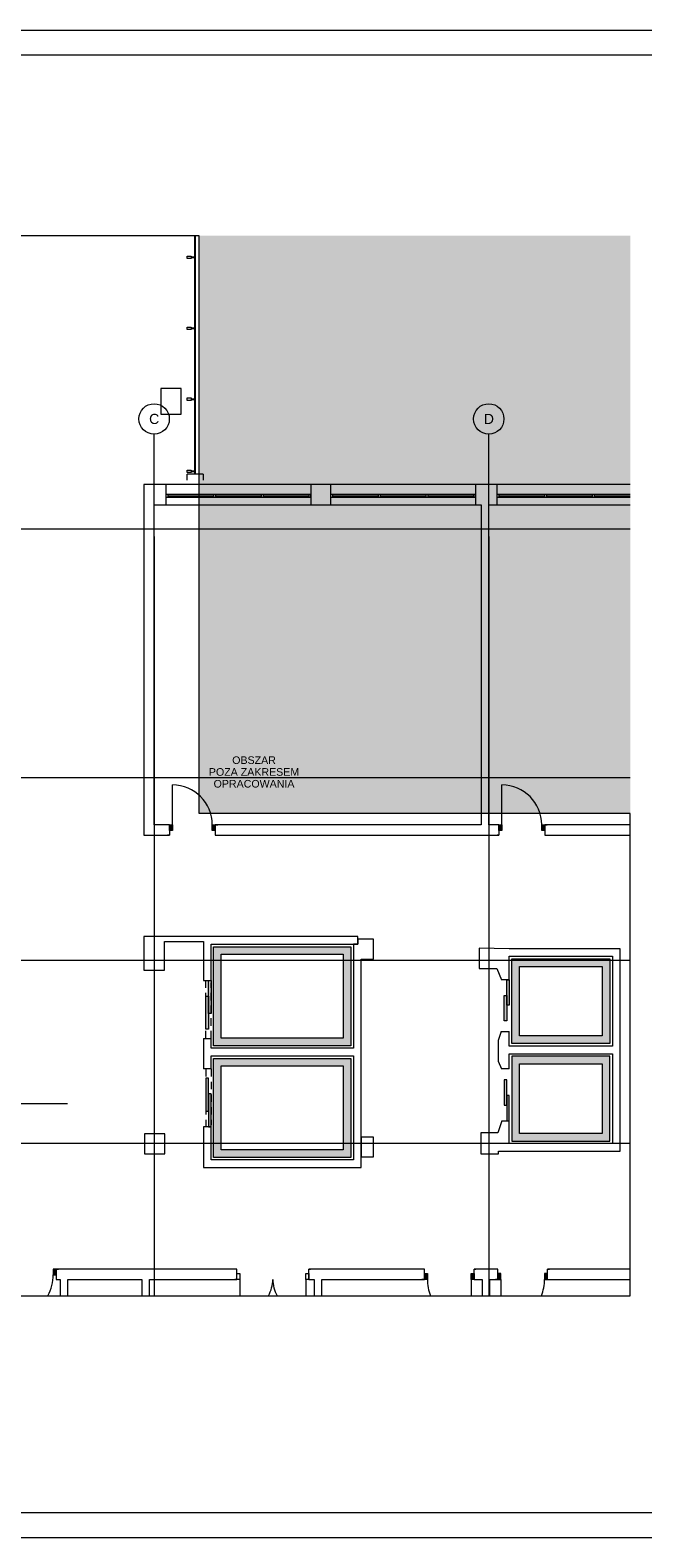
# Paper-space layout 'A-22 ROZBIÓRKI - PIĘTRO 4' of a CAD drawing. Header units: millimetres. Extents: x 0 to 540, y 0 to 297.
# Tile 3 of 6: x 186 to 307, y 0 to 297. Entities that reach past the tile are written whole.
import ezdxf
from ezdxf.xclip import XClip

# ---------------------------------------------------------------- set-up
doc = ezdxf.new("R2010")
doc.units = ezdxf.units.MM
doc.header["$MEASUREMENT"] = 0
doc.header["$XCLIPFRAME"] = 0
for name, pattern in [('ACAD_ISO03W100', [300, 120, -180]), ('DASHDOTX2', [1000, 500, -250, 0, -250]), ('Przer. długie kreski', [2.5, 1.5, -1]), ('PRZERYWANA_DU_A', [550, 350.0000000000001, -199.9999999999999])]:
    doc.linetypes.add(name, pattern=pattern)
for name, color, linetype, lineweight in [('0_Nr_pióra__2', 8, 'Continuous', 13), ('A_linie przekroju_Nr_pióra__1', 7, 'Continuous', 20), ('A_podkład_Nr_pióra__2', 8, 'Continuous', 13), ('A_winda_Nr_pióra__1', 7, 'Continuous', 20), ('A_ściany_Nr_pióra__1', 7, 'Continuous', 20), ('Drzwi Archicad_Nr_pióra__1', 7, 'Continuous', 20)]:
    doc.layers.add(name, color=color, linetype=linetype, lineweight=lineweight)
for name, color, linetype, lineweight, true_color in [('A_Arkusz_Nr_pióra__255', 7, 'Continuous', 15, 0x242424), ('A_opis_Nr_pióra__7', 7, 'Continuous', 18, 0x171717), ('A_osie_Nr_pióra__16', 7, 'Continuous', 5, 0x0f0f0f), ('A_osie_Nr_pióra__76', 7, 'Continuous', 5, 0x2d2d2d), ('A_ściany_Nr_pióra__19', 7, 'Continuous', 5, 0x191919), ('Okna Archicada_Nr_pióra__19', 7, 'Continuous', 5, 0x191919)]:
    doc.layers.add(name, color=color, linetype=linetype, lineweight=lineweight, true_color=true_color)
for name, color, linetype in [('A_podrys', 7, 'Continuous'), ('A_winda', 7, 'Continuous'), ('Drzwi Archicad', 7, 'Continuous')]:
    doc.layers.add(name, color=color, linetype=linetype)
doc.styles.add('STYL_AUTOMATYCZNY_1', font='arial.ttf')

# ---------------------------------------------------------------- blocks, each defined once
blk = doc.blocks.new('Rysunek_1_1', base_point=(-1564.839765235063, -331.3726056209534))
at = {"linetype": 'Continuous', "lineweight": 0, "true_color": 0x484848}
blk.add_hatch(color=251, dxfattribs=at).paths.add_polyline_path([(304.3515695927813, 256.5122280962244), (219.3515726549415, 256.5122280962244), (219.3515726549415, 142.702232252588), (304.3515695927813, 142.702232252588)])
at = {"layer": 'A_winda', "linetype": 'Continuous', "lineweight": 0, "true_color": 0xfdfdfd}
h = blk.add_hatch(color=7, dxfattribs=at)
h.paths.add_polyline_path([(222.1823437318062, 116.4522284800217), (222.1823437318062, 96.95222848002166), (249.2715687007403, 96.95222848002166), (249.2715687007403, 116.4522284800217)])
h.paths.add_polyline_path([(247.7715687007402, 114.9522284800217), (247.7715687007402, 98.4522284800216), (223.6823437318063, 98.4522284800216), (223.6823437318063, 114.9522284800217)], flags=0)
h = blk.add_hatch(color=7, dxfattribs=at)
h.paths.add_polyline_path([(280.9915687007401, 114.0522284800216), (280.9915687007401, 97.37772848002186), (300.3515687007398, 97.37772848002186), (300.3515687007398, 114.0522284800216)])
h.paths.add_polyline_path([(298.8515687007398, 112.5522284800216), (298.8515687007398, 98.87772848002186), (282.4915687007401, 98.87772848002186), (282.4915687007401, 112.5522284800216)], flags=0)
for points in [[(279.9915687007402, 104.9008502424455), (280.4915687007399, 104.9008502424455), (280.4915687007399, 109.9008502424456), (279.9915687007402, 109.9008502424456)], [(221.1823437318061, 103.2622284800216), (221.6823437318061, 103.2622284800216), (221.6823437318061, 109.7622284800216), (221.1823437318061, 109.7622284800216)], [(220.6823437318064, 100.2027911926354), (221.1823437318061, 100.2027911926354), (221.1823437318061, 106.7027911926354), (220.6823437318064, 106.7027911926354)], [(279.4915687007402, 101.8414129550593), (279.9915687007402, 101.8414129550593), (279.9915687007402, 106.8414129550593), (279.4915687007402, 106.8414129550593)], [(220.6823437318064, 90.52166576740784), (220.6823437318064, 84.02166576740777), (221.1823437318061, 84.02166576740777), (221.1823437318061, 90.52166576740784)], [(279.4915687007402, 90.22930436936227), (279.4915687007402, 85.22930436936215), (279.9915687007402, 85.22930436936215), (279.9915687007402, 90.22930436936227)], [(221.1823437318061, 87.46222848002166), (221.1823437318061, 80.96222848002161), (221.6823437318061, 80.96222848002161), (221.6823437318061, 87.46222848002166)], [(279.9915687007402, 87.16986708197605), (279.9915687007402, 82.169867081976), (280.4915687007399, 82.169867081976), (280.4915687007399, 87.16986708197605)]]:
    blk.add_hatch(color=7, dxfattribs=at).paths.add_polyline_path(points)
h = blk.add_hatch(color=7, dxfattribs=at)
h.paths.add_polyline_path([(222.1823437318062, 94.45222848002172), (222.1823437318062, 74.95222848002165), (249.2715687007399, 74.95222848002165), (249.2715687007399, 94.45222848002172)])
h.paths.add_polyline_path([(247.7715687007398, 92.95222848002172), (247.7715687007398, 76.45222848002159), (223.6823437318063, 76.45222848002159), (223.6823437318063, 92.95222848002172)], flags=0)
h = blk.add_hatch(color=7, dxfattribs=at)
h.paths.add_polyline_path([(300.3515687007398, 94.8777284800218), (280.9915687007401, 94.8777284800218), (280.9915687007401, 78.17022848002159), (300.3515687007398, 78.17022848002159)])
h.paths.add_polyline_path([(298.8515687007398, 93.37772848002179), (298.8515687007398, 79.67022848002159), (282.4915687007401, 79.67022848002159), (282.4915687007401, 93.37772848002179)], flags=0)
at = {"layer": 'Drzwi Archicad', "linetype": 'Continuous', "lineweight": 0, "true_color": 0xfdfdfd}
for points in [[(213.500438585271, 140.4822284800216), (213.500438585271, 139.3322284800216), (214.100438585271, 139.3322284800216), (214.100438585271, 140.4822284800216)], [(222.5269785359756, 139.3322284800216), (222.5269785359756, 140.4822284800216), (221.9269785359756, 140.4822284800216), (221.9269785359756, 139.3322284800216)], [(278.4648330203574, 140.4822284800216), (278.4648330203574, 139.3322284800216), (279.0648330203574, 139.3322284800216), (279.0648330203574, 140.4822284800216)], [(287.491372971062, 139.3322284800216), (287.491372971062, 140.4822284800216), (286.891372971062, 140.4822284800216), (286.891372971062, 139.3322284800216)], [(191.1573437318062, 52.95222848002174), (190.5573437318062, 52.95222848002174), (190.5573437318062, 51.8022284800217), (191.1573437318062, 51.8022284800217)], [(263.7573437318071, 52.07222848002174), (263.7573437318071, 50.9222284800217), (264.357343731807, 50.9222284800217), (264.357343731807, 52.07222848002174)], [(273.5573437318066, 50.9222284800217), (273.5573437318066, 52.07222848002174), (272.9573437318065, 52.07222848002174), (272.9573437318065, 50.9222284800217)], [(278.2573437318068, 50.9222284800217), (278.8573437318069, 50.9222284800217), (278.8573437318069, 52.07222848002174), (278.2573437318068, 52.07222848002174)], [(288.0573437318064, 52.07222848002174), (287.4573437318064, 52.07222848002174), (287.4573437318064, 50.9222284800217), (288.0573437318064, 50.9222284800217)]]:
    blk.add_hatch(color=7, dxfattribs=at).paths.add_polyline_path(points)
at = {"layer": '0_Nr_pióra__2', "color": 8, "linetype": 'PRZERYWANA_DU_A', "lineweight": 13, "flags": 128}
for points in [[(219.3515687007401, 256.5122284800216), (62.28635849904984, 256.5122284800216)], [(304.3515687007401, 142.7022284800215), (219.3515687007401, 142.7022284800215), (219.3515687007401, 256.5122284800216)], [(304.3515687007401, 47.70222848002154), (304.3515687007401, 142.7022284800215)], [(177.2863584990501, 47.70222848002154), (212.28635849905, 47.70222848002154)], [(212.28635849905, 47.70222848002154), (304.3515687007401, 47.70222848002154)]]:
    blk.add_lwpolyline(points, dxfattribs=at)
at = {"layer": 'A_linie przekroju_Nr_pióra__1', "color": 7, "linetype": 'ACAD_ISO03W100', "lineweight": 20}
blk.add_line((73.38534179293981, 85.53493014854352), (304.3515701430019, 85.53493014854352), dxfattribs=at)
at = {"layer": 'A_osie_Nr_pióra__16', "color": 250, "linetype": 'DASHDOTX2', "lineweight": 5, "true_color": 0x0f0f0f}
for p, q in [((210.4573437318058, 197.1602048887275), (210.457344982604, 217.4112868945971)), ((276.4573437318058, 197.1602048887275), (276.4573433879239, 217.4112868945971)), ((304.3515677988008, 198.7022298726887), (80.15267626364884, 198.7022298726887)), ((210.4573453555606, 197.1602030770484), (210.4573453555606, 47.70222912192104)), ((276.457345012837, 197.1602030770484), (276.457345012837, 47.70222912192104)), ((304.351565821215, 149.702231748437), (80.15267491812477, 149.702231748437)), ((304.3515677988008, 113.7022259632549), (80.15267626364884, 113.7022259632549)), ((304.3515677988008, 77.70223202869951), (80.15267626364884, 77.70223202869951))]:
    blk.add_line(p, q, dxfattribs=at)
for p in [(210.4573437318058, 197.1602048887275), (210.4573437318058, 197.1602048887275), (276.4573437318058, 197.1602048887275), (276.4573437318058, 197.1602048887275)]:
    blk.add_point(p, dxfattribs=at)
at = {"layer": 'A_osie_Nr_pióra__76', "color": 250, "linetype": 'Continuous', "lineweight": 5, "true_color": 0x2d2d2d}
for centre in [(210.4573437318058, 220.4112853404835), (276.4573437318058, 220.4112853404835)]:
    blk.add_circle(centre, 3, dxfattribs=at)
at = {"layer": 'A_podkład_Nr_pióra__2', "color": 8, "linetype": 'Continuous', "lineweight": 13}
for p, q in [((218.3923062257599, 256.5122273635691), (218.3923062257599, 209.5306710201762)), ((218.6468472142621, 209.5306710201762), (218.6468472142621, 256.5122273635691)), ((216.9529264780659, 251.9924444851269), (216.9529264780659, 252.5065086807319)), ((216.9529264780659, 252.5065086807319), (217.7754291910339, 252.5065086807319)), ((217.7754291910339, 252.5065086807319), (217.7754291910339, 251.9924444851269)), ((218.5979319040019, 252.5065086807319), (218.3923062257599, 252.5065086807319)), ((218.5979319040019, 251.9924444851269), (218.5979319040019, 252.5065086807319)), ((217.7754291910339, 251.9924444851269), (216.9529264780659, 251.9924444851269)), ((217.7754291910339, 252.3522875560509), (218.3923062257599, 252.3522875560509)), ((218.3923062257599, 252.1466618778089), (217.7754291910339, 252.1466618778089)), ((218.3923062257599, 251.9924444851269), (218.5979319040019, 251.9924444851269)), ((216.9529264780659, 238.009872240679), (216.9529264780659, 238.523940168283)), ((216.9529264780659, 238.523940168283), (217.7754291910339, 238.523940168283)), ((217.7754291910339, 238.009872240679), (216.9529264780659, 238.009872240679)), ((217.7754291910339, 238.523940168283), (217.7754291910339, 238.009872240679)), ((217.7754291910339, 238.369719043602), (218.3923062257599, 238.369719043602)), ((218.3923062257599, 238.16409336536), (217.7754291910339, 238.16409336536)), ((218.5979319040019, 238.523940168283), (218.3923062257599, 238.523940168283)), ((218.3923062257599, 238.009872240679), (218.5979319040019, 238.009872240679)), ((218.5979319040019, 238.009872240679), (218.5979319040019, 238.523940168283)), ((215.7968465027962, 226.3806686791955), (211.796845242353, 226.3806686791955)), ((211.796845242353, 226.3806686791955), (211.796845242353, 221.3806708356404)), ((215.7968465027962, 221.3806708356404), (215.7968465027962, 226.3806686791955)), ((216.9529264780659, 224.0273037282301), (216.9529264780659, 224.5413679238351)), ((216.9529264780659, 224.5413679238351), (217.7754291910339, 224.5413679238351)), ((217.7754291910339, 224.0273037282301), (216.9529264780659, 224.0273037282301)), ((217.7754291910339, 224.5413679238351), (217.7754291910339, 224.0273037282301)), ((217.7754291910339, 224.3871505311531), (218.3923062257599, 224.3871505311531)), ((218.3923062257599, 224.1815248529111), (217.7754291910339, 224.1815248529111)), ((218.5979319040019, 224.5413679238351), (218.3923062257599, 224.5413679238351)), ((218.3923062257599, 224.0273037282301), (218.5979319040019, 224.0273037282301)), ((218.5979319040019, 224.0273037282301), (218.5979319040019, 224.5413679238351)), ((211.796845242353, 221.3806708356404), (215.7968465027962, 221.3806708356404)), ((216.9529264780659, 209.8391095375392), (216.9529264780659, 210.3531737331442)), ((216.9529264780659, 210.3531737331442), (217.7754291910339, 210.3531737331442)), ((217.7754291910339, 209.8391095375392), (216.9529264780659, 209.8391095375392)), ((216.9968446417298, 208.3306691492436), (216.9968446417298, 209.5306710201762)), ((220.1468458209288, 209.5306710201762), (216.9968446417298, 209.5306710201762)), ((217.7754291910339, 210.3531737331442), (217.7754291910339, 209.8391095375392)), ((217.7754291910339, 210.1989526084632), (218.3923062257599, 210.1989526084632)), ((218.3923062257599, 209.9933269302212), (217.7754291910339, 209.9933269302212)), ((218.5979319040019, 210.3531737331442), (218.3923062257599, 210.3531737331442)), ((218.3923062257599, 209.8391095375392), (218.5979319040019, 209.8391095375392)), ((218.5979319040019, 209.8391095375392), (218.5979319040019, 210.3531737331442)), ((220.1468458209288, 209.5306710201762), (220.1468458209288, 208.3306691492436))]:
    blk.add_line(p, q, dxfattribs=at)
at = {"layer": 'A_winda_Nr_pióra__1', "color": 7, "linetype": 'Przer. długie kreski', "lineweight": 20}
for p, q in [((220.6823428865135, 98.36222959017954), (220.6823428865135, 109.7622287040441)), ((221.6823432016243, 98.36222959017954), (221.6823432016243, 109.3622293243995)), ((220.6823428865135, 92.36222769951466), (220.6823428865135, 80.96222858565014)), ((221.6823432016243, 92.36222769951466), (221.6823432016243, 81.36222796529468))]:
    blk.add_line(p, q, dxfattribs=at)
at = {"layer": 'A_winda_Nr_pióra__1', "color": 7, "linetype": 'PRZERYWANA_DU_A', "lineweight": 20, "flags": 128}
for points in [[(222.1823437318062, 116.4522284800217), (249.2715687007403, 116.4522284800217), (249.2715687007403, 96.95222848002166), (222.1823437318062, 96.95222848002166)], [(247.7715687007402, 114.9522284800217), (247.7715687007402, 98.4522284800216), (223.6823437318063, 98.4522284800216), (223.6823437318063, 114.9522284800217)], [(280.9915687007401, 114.0522284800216), (300.3515687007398, 114.0522284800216), (300.3515687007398, 97.37772848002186), (280.9915687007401, 97.37772848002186)], [(298.8515687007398, 112.5522284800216), (298.8515687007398, 98.87772848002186), (282.4915687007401, 98.87772848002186), (282.4915687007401, 112.5522284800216)], [(222.1823437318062, 94.45222848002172), (249.2715687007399, 94.45222848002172), (249.2715687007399, 74.95222848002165), (222.1823437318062, 74.95222848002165)], [(247.7715687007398, 92.95222848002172), (247.7715687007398, 76.45222848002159), (223.6823437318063, 76.45222848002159), (223.6823437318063, 92.95222848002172)], [(300.3515687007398, 94.8777284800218), (280.9915687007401, 94.8777284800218), (280.9915687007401, 78.17022848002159), (300.3515687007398, 78.17022848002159)], [(298.8515687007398, 93.37772848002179), (298.8515687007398, 79.67022848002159), (282.4915687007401, 79.67022848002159), (282.4915687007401, 93.37772848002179)]]:
    blk.add_lwpolyline(points, close=True, dxfattribs=at)
at = {"layer": 'A_winda_Nr_pióra__1', "color": 7, "linetype": 'Continuous', "lineweight": 20, "flags": 128}
for points in [[(279.9915687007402, 104.9008502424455), (279.9915687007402, 109.9008502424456), (280.4915687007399, 109.9008502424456), (280.4915687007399, 104.9008502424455)], [(221.1823437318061, 103.2622284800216), (221.1823437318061, 109.7622284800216), (221.6823437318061, 109.7622284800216), (221.6823437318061, 103.2622284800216)], [(220.6823437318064, 100.2027911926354), (220.6823437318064, 106.7027911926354), (221.1823437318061, 106.7027911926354), (221.1823437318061, 100.2027911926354)], [(279.4915687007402, 101.8414129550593), (279.4915687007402, 106.8414129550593), (279.9915687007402, 106.8414129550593), (279.9915687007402, 101.8414129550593)], [(220.6823437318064, 90.52166576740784), (220.6823437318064, 84.02166576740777), (221.1823437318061, 84.02166576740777), (221.1823437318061, 90.52166576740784)], [(279.4915687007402, 90.22930436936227), (279.4915687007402, 85.22930436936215), (279.9915687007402, 85.22930436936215), (279.9915687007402, 90.22930436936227)], [(221.1823437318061, 87.46222848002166), (221.1823437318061, 80.96222848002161), (221.6823437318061, 80.96222848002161), (221.6823437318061, 87.46222848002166)], [(279.9915687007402, 87.16986708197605), (279.9915687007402, 82.169867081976), (280.4915687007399, 82.169867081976), (280.4915687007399, 87.16986708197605)]]:
    blk.add_lwpolyline(points, close=True, dxfattribs=at)
at = {"layer": 'A_ściany_Nr_pióra__1', "color": 7, "linetype": 'Continuous', "lineweight": 20}
for p, q in [((212.7573423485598, 207.5122268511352), (212.7573423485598, 203.4622280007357)), ((241.3573446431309, 207.5122268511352), (241.3573446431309, 203.4622280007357)), ((245.2573432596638, 207.5122268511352), (245.2573432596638, 203.4622280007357)), ((273.8573455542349, 207.5122268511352), (273.8573455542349, 203.4622280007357)), ((278.057344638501, 207.5122268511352), (278.057344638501, 203.4622280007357)), ((213.5004393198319, 140.4822303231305), (213.03043883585, 140.4822303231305)), ((213.5004393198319, 140.4822303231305), (213.5004393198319, 139.3322297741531)), ((222.526980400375, 140.4822303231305), (222.996977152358, 140.4822303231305)), ((222.526980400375, 140.4822303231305), (222.526980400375, 139.3322297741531)), ((278.4648341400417, 140.4822303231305), (277.9948336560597, 140.4822303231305)), ((278.4648341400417, 140.4822303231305), (278.4648341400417, 139.3322297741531)), ((287.4913714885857, 140.4822303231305), (287.9613719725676, 140.4822303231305)), ((287.4913714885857, 140.4822303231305), (287.4913714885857, 139.3322297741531)), ((213.5004393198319, 138.452228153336), (213.1304377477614, 138.452228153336)), ((213.5004393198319, 139.3322297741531), (213.5004393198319, 138.452228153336)), ((222.526980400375, 139.3322297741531), (222.526980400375, 138.452228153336)), ((222.526980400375, 138.452228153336), (222.8969782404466, 138.452228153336)), ((278.4648341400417, 138.452228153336), (278.0948325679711, 138.452228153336)), ((278.4648341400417, 139.3322297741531), (278.4648341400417, 138.452228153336)), ((287.4913714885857, 139.3322297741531), (287.4913714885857, 138.452228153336)), ((287.4913714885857, 138.452228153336), (287.8613730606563, 138.452228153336)), ((280.4915670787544, 109.9008500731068), (278.9515689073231, 109.9008500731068)), ((220.1823445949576, 109.7622287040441), (221.6823432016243, 109.7622287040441)), ((220.1823445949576, 98.36222959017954), (221.6823432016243, 98.36222959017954)), ((278.9215673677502, 99.75085042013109), (280.4915670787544, 99.75085042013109)), ((221.6823432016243, 92.36222769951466), (220.1823445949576, 92.36222769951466)), ((280.4915708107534, 92.36986710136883), (278.9425449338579, 92.36986710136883)), ((221.6823432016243, 80.96222858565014), (220.1823445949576, 80.96222858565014)), ((279.0625436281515, 82.16986612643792), (280.4915708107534, 82.16986612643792)), ((191.1573422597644, 52.95222920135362), (191.6273427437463, 52.95222920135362)), ((191.1573422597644, 52.95222920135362), (191.1573422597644, 51.80222865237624)), ((191.1573422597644, 51.80222865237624), (191.1573422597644, 50.9222270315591)), ((191.1573422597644, 50.9222270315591), (191.5273438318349, 50.9222270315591)), ((226.7573430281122, 52.95222920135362), (226.3873451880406, 52.95222920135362)), ((226.7573430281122, 50.9222270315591), (226.3873451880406, 50.9222270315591)), ((226.7573430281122, 52.07222758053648), (226.7573430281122, 52.95222920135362)), ((226.7573430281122, 50.9222270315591), (226.7573430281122, 52.07222758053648)), ((240.9573452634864, 52.95222920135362), (241.3273431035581, 52.95222920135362)), ((240.9573452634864, 52.07222758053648), (240.9573452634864, 52.95222920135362)), ((240.9573452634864, 50.9222270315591), (240.9573452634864, 52.07222758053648)), ((240.9573452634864, 50.9222270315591), (241.3273431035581, 50.9222270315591)), ((263.7573434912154, 50.9222270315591), (263.2873430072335, 50.9222270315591)), ((263.7573434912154, 52.95222920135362), (263.3873419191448, 52.95222920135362)), ((263.7573434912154, 52.07222758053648), (263.7573434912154, 52.95222920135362)), ((263.7573434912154, 50.9222270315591), (263.7573434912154, 52.07222758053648)), ((273.5573450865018, 52.95222920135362), (273.9273429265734, 52.95222920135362)), ((273.5573450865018, 52.07222758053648), (273.5573450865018, 52.95222920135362)), ((273.5573450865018, 50.9222270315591), (273.5573450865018, 52.07222758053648)), ((273.5573450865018, 50.9222270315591), (274.0273455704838, 50.9222270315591)), ((278.2573424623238, 50.9222270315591), (277.7873419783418, 50.9222270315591)), ((278.2573424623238, 52.95222920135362), (277.8873446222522, 52.95222920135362)), ((278.2573424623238, 52.07222758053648), (278.2573424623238, 52.95222920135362)), ((278.2573424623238, 50.9222270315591), (278.2573424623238, 52.07222758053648)), ((288.0573440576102, 52.95222920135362), (288.4273418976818, 52.95222920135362)), ((288.0573440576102, 52.07222758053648), (288.0573440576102, 52.95222920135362)), ((288.0573440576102, 50.9222270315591), (288.0573440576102, 52.07222758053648)), ((288.0573440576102, 50.9222270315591), (288.5273445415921, 50.9222270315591))]:
    blk.add_line(p, q, dxfattribs=at)
at = {"layer": 'A_ściany_Nr_pióra__1', "color": 7, "linetype": 'Continuous', "lineweight": 20, "flags": 128}
for points in [[(208.4573437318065, 207.5122284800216), (208.4573437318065, 138.4522284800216)], [(212.7573437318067, 207.5122284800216), (208.4573437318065, 207.5122284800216)], [(245.2573437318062, 207.5122284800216), (241.3573437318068, 207.5122284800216)], [(278.057343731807, 207.5122284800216), (273.8573437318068, 207.5122284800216)], [(210.4523437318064, 140.4822284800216), (210.4523437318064, 203.4622284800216)], [(210.4523437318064, 203.4622284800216), (212.7573437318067, 203.4622284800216)], [(241.3573437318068, 203.4622284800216), (245.2573437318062, 203.4622284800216)], [(273.8573437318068, 203.4622284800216), (274.9573437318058, 203.4622284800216)], [(274.9573437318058, 203.4622284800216), (274.9573437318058, 140.4822284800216)], [(276.4573437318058, 203.4622284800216), (278.057343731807, 203.4622284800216)], [(276.4573437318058, 140.4822284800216), (276.4573437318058, 203.4622284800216)], [(213.5004387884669, 140.4822284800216), (210.4523437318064, 140.4822284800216)], [(274.9573437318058, 140.4822284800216), (222.5269784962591, 140.4822284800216)], [(278.4648322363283, 140.4822284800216), (276.4573437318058, 140.4822284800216)], [(304.3515687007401, 140.4822284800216), (287.4913736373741, 140.4822284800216)], [(208.4573437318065, 138.4522284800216), (213.5004377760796, 138.4522284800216)], [(222.5269785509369, 138.4522284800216), (278.4648327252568, 138.4522284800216)], [(287.4913735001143, 138.4522284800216), (304.3515687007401, 138.4522284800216)], [(212.5073437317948, 118.4522284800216), (208.4573437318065, 118.4522284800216)], [(208.4573437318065, 118.4522284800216), (208.4573437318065, 111.8022284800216)], [(220.182343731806, 118.4522284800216), (212.5073437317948, 118.4522284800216)], [(212.5073437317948, 117.4522284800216), (220.182343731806, 117.4522284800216)], [(212.5073437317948, 111.8022284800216), (212.5073437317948, 117.4522284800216)], [(250.6415687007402, 118.4522284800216), (220.182343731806, 118.4522284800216)], [(220.182343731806, 117.4522284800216), (220.182343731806, 109.7622287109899)], [(221.6823437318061, 109.7622284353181), (221.6823437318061, 116.9522284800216)], [(221.6823437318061, 116.9522284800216), (250.6415687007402, 116.9522284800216)], [(250.6376527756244, 116.9522284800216), (249.7615687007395, 116.9522284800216)], [(249.7615687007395, 116.9522284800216), (249.7615687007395, 114.0122284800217)], [(253.7215687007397, 117.9122284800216), (250.6376527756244, 117.9122284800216)], [(250.6376527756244, 117.9122284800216), (250.6376527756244, 116.9522284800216)], [(250.6415687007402, 116.9522284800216), (250.6415687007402, 118.4522284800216)], [(253.7215687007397, 114.0122284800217), (253.7215687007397, 117.9122284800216)], [(280.4915687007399, 116.0522284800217), (274.5715687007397, 116.1922284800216)], [(274.5715687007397, 116.1922284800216), (274.5715687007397, 112.1522284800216)], [(302.3515687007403, 116.0522284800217), (280.4915687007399, 116.0522284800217)], [(302.3515687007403, 114.5522284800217), (302.3515687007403, 116.0522284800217)], [(249.7615687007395, 114.0122284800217), (249.7615687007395, 96.45222848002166)], [(251.2615687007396, 72.95222848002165), (251.2615687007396, 114.0122284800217)], [(251.2615687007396, 114.0122284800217), (253.7215687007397, 114.0122284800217)], [(280.4915687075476, 114.5522284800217), (300.85156870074, 114.5522284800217)], [(280.4915687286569, 109.9008503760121), (280.4915687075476, 114.5522284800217)], [(300.85156870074, 114.5522284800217), (300.85156870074, 96.87772848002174)], [(302.3515687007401, 76.17022848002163), (302.3515687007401, 114.5522284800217)], [(208.4573437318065, 111.8022284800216), (212.5073437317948, 111.8022284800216)], [(274.5715687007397, 112.1522284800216), (278.07156870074, 112.1522284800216)], [(278.07156870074, 112.1522284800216), (278.9515687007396, 109.9008502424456)], [(220.182343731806, 98.36222868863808), (220.182343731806, 92.36222874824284)], [(221.6823437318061, 96.45222848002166), (221.6823437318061, 98.36222824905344)], [(278.9215687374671, 99.75085019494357), (278.2989990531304, 97.95574382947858)], [(280.4915687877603, 96.87772848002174), (280.4915687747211, 99.75085022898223)], [(249.7615687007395, 96.45222848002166), (221.6823437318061, 96.45222848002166)], [(278.2989990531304, 97.95574382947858), (278.2989990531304, 93.90574382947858)], [(300.85156870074, 96.87772848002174), (280.4915687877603, 96.87772848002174)], [(280.4915687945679, 95.37772848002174), (300.85156870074, 95.37772848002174)], [(280.4915688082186, 92.36986686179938), (280.4915687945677, 95.37772848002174)], [(300.85156870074, 95.37772848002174), (300.85156870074, 77.67022848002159)], [(221.6823437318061, 92.36222858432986), (221.6823437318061, 94.95222848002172)], [(221.6823437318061, 94.95222848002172), (249.7615687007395, 94.95222848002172)], [(249.7615687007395, 94.95222848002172), (249.7615687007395, 74.45222848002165)], [(278.2989990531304, 93.90574382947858), (278.9425446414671, 92.36986708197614)], [(220.182343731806, 80.9622287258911), (220.182343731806, 72.95222848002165)], [(221.6823437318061, 74.45222848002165), (221.6823437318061, 80.96222839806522)], [(279.062544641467, 82.16986708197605), (278.2715687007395, 79.79829438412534)], [(280.4915688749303, 77.67022848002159), (280.4915688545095, 82.16986683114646)], [(212.5673437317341, 79.57222848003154), (208.5873437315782, 79.57222848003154)], [(208.5873437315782, 79.57222848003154), (208.5873437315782, 75.62222848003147)], [(212.5673437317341, 75.62222848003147), (212.5673437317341, 79.57222848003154)], [(253.7115687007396, 78.90222848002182), (251.2615687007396, 78.90222848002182)], [(251.2615687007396, 78.90222848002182), (251.2615687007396, 75.05222848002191)], [(253.7115687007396, 75.05222848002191), (253.7115687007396, 78.90222848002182)], [(278.2715687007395, 79.79829438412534), (274.8815687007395, 79.79829438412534)], [(274.8815687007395, 79.79829438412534), (274.8815687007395, 75.6482943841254)], [(300.85156870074, 77.67022848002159), (280.4915688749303, 77.67022848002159)], [(208.5873437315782, 75.62222848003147), (212.5673437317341, 75.62222848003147)], [(249.7615687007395, 74.45222848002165), (221.6823437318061, 74.45222848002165)], [(251.2615687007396, 75.05222848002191), (253.7115687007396, 75.05222848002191)], [(274.8815687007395, 75.6482943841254), (278.380483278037, 75.6482943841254)], [(278.380483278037, 75.6482943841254), (278.380483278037, 76.1702284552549)], [(278.380483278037, 76.1702284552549), (280.491568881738, 76.1702284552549)], [(280.491568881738, 76.17022848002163), (302.3515687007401, 76.17022848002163)], [(220.182343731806, 72.95222848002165), (251.2615687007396, 72.95222848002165)], [(226.7573437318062, 52.95222848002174), (191.1573437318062, 52.95222848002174)], [(191.1573437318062, 50.9222284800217), (191.9573437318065, 50.9222284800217)], [(191.9573437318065, 50.9222284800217), (191.9573437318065, 47.70222848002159)], [(193.4573437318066, 50.9222284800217), (208.0573437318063, 50.9222284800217)], [(193.4573437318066, 47.70222848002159), (193.4573437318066, 50.9222284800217)], [(208.0573437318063, 50.9222284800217), (208.0573437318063, 47.70222848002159)], [(209.5573437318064, 50.9222284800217), (226.7573437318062, 50.9222284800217)], [(209.5573437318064, 47.70222848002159), (209.5573437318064, 50.9222284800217)], [(263.7573437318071, 52.95222848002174), (240.9573437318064, 52.95222848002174)], [(240.9573437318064, 50.9222284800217), (242.0573437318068, 50.9222284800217)], [(242.0573437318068, 50.9222284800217), (242.0573437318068, 47.70222848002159)], [(243.5573437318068, 50.9222284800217), (263.7573437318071, 50.9222284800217)], [(243.5573437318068, 47.70222848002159), (243.5573437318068, 50.9222284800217)], [(278.2573437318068, 52.95222848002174), (273.5573437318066, 52.95222848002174)], [(273.5573437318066, 50.9222284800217), (275.1590428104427, 50.9222284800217)], [(275.1590428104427, 50.9222284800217), (275.1590428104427, 47.70222848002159)], [(276.6590428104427, 50.9222284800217), (278.2573437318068, 50.9222284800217)], [(276.6590428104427, 47.70222848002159), (276.6590428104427, 50.9222284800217)], [(304.3515687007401, 52.95222848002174), (288.0573437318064, 52.95222848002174)], [(288.0573437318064, 50.9222284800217), (304.3515687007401, 50.9222284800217)]]:
    blk.add_lwpolyline(points, dxfattribs=at)
at = {"layer": 'A_ściany_Nr_pióra__19', "color": 250, "linetype": 'Continuous', "lineweight": 5, "true_color": 0x191919}
for p, q in [((241.3573446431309, 207.5122268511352), (212.7573423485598, 207.5122268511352)), ((273.8573455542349, 207.5122268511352), (245.2573432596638, 207.5122268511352)), ((304.3515682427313, 207.5122285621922), (278.0573445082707, 207.5122285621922)), ((212.7573423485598, 203.4622280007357), (241.3573446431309, 203.4622280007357)), ((245.2573432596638, 203.4622280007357), (273.8573455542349, 203.4622280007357)), ((278.0573445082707, 203.4622302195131), (304.3515682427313, 203.4622302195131))]:
    blk.add_line(p, q, dxfattribs=at)
at = {"layer": 'Drzwi Archicad_Nr_pióra__1', "color": 7, "linetype": 'Continuous', "lineweight": 20}
for p, q in [((214.1004402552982, 140.4822303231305), (214.1004402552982, 148.3087695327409)), ((279.064831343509, 140.4822303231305), (279.064831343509, 148.3087695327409)), ((213.5004393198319, 140.4822303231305), (213.03043883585, 140.4822303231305)), ((213.5004393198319, 140.4822303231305), (213.03043883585, 140.4822303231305)), ((213.5004393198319, 140.4822303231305), (214.1004402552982, 140.4822303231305)), ((213.5004393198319, 139.3322297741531), (213.5004393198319, 140.4822303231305)), ((213.5004393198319, 140.4822303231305), (213.5004393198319, 139.3322297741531)), ((213.5004393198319, 140.4822303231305), (213.5004393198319, 139.3322297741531)), ((214.1004402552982, 140.4822303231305), (214.1004402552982, 139.3322297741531)), ((221.9269794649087, 139.3322297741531), (221.9269794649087, 140.4822303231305)), ((221.9269794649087, 140.4822303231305), (222.526980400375, 140.4822303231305)), ((222.526980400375, 140.4822303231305), (222.526980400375, 139.3322297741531)), ((222.526980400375, 140.4822303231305), (222.526980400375, 139.3322297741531)), ((222.526980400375, 140.4822303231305), (222.526980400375, 139.3322297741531)), ((222.526980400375, 140.4822303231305), (222.996977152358, 140.4822303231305)), ((222.526980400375, 140.4822303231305), (222.996977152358, 140.4822303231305)), ((278.4648341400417, 140.4822303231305), (277.9948336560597, 140.4822303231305)), ((278.4648341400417, 140.4822303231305), (277.9948336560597, 140.4822303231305)), ((278.4648341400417, 140.4822303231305), (279.064831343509, 140.4822303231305)), ((278.4648341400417, 139.3322297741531), (278.4648341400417, 140.4822303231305)), ((278.4648341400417, 140.4822303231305), (278.4648341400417, 139.3322297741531)), ((278.4648341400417, 140.4822303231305), (278.4648341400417, 139.3322297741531)), ((279.064831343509, 140.4822303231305), (279.064831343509, 139.3322297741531)), ((286.8913742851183, 139.3322297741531), (286.8913742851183, 140.4822303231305)), ((286.8913742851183, 140.4822303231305), (287.4913714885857, 140.4822303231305)), ((287.4913714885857, 140.4822303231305), (287.4913714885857, 139.3322297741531)), ((287.4913714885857, 140.4822303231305), (287.4913714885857, 139.3322297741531)), ((287.4913714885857, 140.4822303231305), (287.4913714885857, 139.3322297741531)), ((287.4913714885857, 140.4822303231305), (287.9613719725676, 140.4822303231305)), ((287.4913714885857, 140.4822303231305), (287.9613719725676, 140.4822303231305)), ((213.5004393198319, 138.452228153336), (213.1304377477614, 138.452228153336)), ((213.5004393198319, 138.452228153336), (213.1304377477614, 138.452228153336)), ((214.1004402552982, 139.3322297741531), (213.5004393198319, 139.3322297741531)), ((213.5004393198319, 139.3322297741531), (213.5004393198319, 138.452228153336)), ((213.5004393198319, 139.3322297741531), (213.5004393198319, 138.452228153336)), ((222.526980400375, 139.3322297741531), (221.9269794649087, 139.3322297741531)), ((222.526980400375, 139.3322297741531), (222.526980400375, 138.452228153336)), ((222.526980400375, 139.3322297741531), (222.526980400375, 138.452228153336)), ((222.526980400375, 138.452228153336), (222.8969782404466, 138.452228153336)), ((222.526980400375, 138.452228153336), (222.8969782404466, 138.452228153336)), ((278.4648341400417, 138.452228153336), (278.0948325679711, 138.452228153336)), ((278.4648341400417, 138.452228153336), (278.0948325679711, 138.452228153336)), ((279.064831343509, 139.3322297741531), (278.4648341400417, 139.3322297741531)), ((278.4648341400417, 139.3322297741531), (278.4648341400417, 138.452228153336)), ((278.4648341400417, 139.3322297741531), (278.4648341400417, 138.452228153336)), ((287.4913714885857, 139.3322297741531), (286.8913742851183, 139.3322297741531)), ((287.4913714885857, 139.3322297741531), (287.4913714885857, 138.452228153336)), ((287.4913714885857, 139.3322297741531), (287.4913714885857, 138.452228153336)), ((287.4913714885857, 138.452228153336), (287.8613730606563, 138.452228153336)), ((287.4913714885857, 138.452228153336), (287.8613730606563, 138.452228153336)), ((280.4915670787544, 109.9008500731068), (278.9515689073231, 109.9008500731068)), ((220.1823445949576, 109.7622287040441), (221.6823432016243, 109.7622287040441)), ((220.1823445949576, 98.36222959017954), (221.6823432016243, 98.36222959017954)), ((278.9215673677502, 99.75085042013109), (280.4915670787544, 99.75085042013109)), ((221.6823432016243, 92.36222769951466), (220.1823445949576, 92.36222769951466)), ((280.4915708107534, 92.36986710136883), (278.9425449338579, 92.36986710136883)), ((221.6823432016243, 80.96222858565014), (220.1823445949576, 80.96222858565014)), ((279.0625436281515, 82.16986612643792), (280.4915708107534, 82.16986612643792)), ((191.1573422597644, 52.95222920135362), (190.557345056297, 52.95222920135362)), ((190.557345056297, 52.95222920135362), (190.557345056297, 51.80222865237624)), ((190.557345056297, 51.80222865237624), (191.1573422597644, 51.80222865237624)), ((191.1573422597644, 51.80222865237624), (191.1573422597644, 52.95222920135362)), ((191.1573422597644, 52.95222920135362), (191.1573422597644, 51.80222865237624)), ((191.1573422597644, 52.95222920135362), (191.1573422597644, 51.80222865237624)), ((191.1573422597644, 52.95222920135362), (191.6273427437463, 52.95222920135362)), ((191.1573422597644, 52.95222920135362), (191.6273427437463, 52.95222920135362)), ((191.1573422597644, 51.80222865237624), (191.1573422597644, 50.9222270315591)), ((191.1573422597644, 51.80222865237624), (191.1573422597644, 50.9222270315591)), ((191.1573422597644, 50.9222270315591), (191.5273438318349, 50.9222270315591)), ((191.1573422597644, 50.9222270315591), (191.5273438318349, 50.9222270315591)), ((226.7573430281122, 52.95222920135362), (226.3873451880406, 52.95222920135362)), ((226.7573430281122, 52.95222920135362), (226.3873451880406, 52.95222920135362)), ((226.7573430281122, 50.9222270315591), (226.3873451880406, 50.9222270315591)), ((226.7573430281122, 50.9222270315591), (226.3873451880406, 50.9222270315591)), ((226.7573430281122, 52.07222758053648), (226.7573430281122, 52.95222920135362)), ((226.7573430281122, 52.07222758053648), (226.7573430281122, 52.95222920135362)), ((226.7573430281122, 52.07222758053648), (227.3573439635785, 52.07222758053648)), ((226.7573430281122, 50.9222270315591), (226.7573430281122, 52.07222758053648)), ((226.7573430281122, 50.9222270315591), (226.7573430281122, 52.07222758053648)), ((226.7573430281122, 50.9222270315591), (226.7573430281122, 52.07222758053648)), ((227.3573439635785, 50.9222270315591), (226.7573430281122, 50.9222270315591)), ((227.3573439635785, 52.07222758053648), (227.3573439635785, 50.9222270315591)), ((227.3573439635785, 50.9222286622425), (227.3573439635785, 47.702230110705)), ((240.3573443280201, 50.9222270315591), (240.3573443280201, 52.07222758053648)), ((240.3573443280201, 52.07222758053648), (240.9573452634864, 52.07222758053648)), ((240.3573443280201, 50.9222286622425), (240.3573443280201, 47.702230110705)), ((240.9573452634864, 50.9222270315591), (240.3573443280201, 50.9222270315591)), ((240.9573452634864, 52.07222758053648), (240.9573452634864, 52.95222920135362)), ((240.9573452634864, 52.07222758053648), (240.9573452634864, 52.95222920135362)), ((240.9573452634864, 52.95222920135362), (241.3273431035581, 52.95222920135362)), ((240.9573452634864, 52.95222920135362), (241.3273431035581, 52.95222920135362)), ((240.9573452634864, 52.07222758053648), (240.9573452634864, 50.9222270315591)), ((240.9573452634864, 50.9222270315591), (240.9573452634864, 52.07222758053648)), ((240.9573452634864, 50.9222270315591), (240.9573452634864, 52.07222758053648)), ((240.9573452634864, 50.9222270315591), (241.3273431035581, 50.9222270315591)), ((240.9573452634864, 50.9222270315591), (241.3273431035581, 50.9222270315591)), ((263.7573434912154, 50.9222270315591), (263.2873430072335, 50.9222270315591)), ((263.7573434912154, 50.9222270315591), (263.2873430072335, 50.9222270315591)), ((263.7573434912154, 52.95222920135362), (263.3873419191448, 52.95222920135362)), ((263.7573434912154, 52.95222920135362), (263.3873419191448, 52.95222920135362)), ((263.7573434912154, 52.07222758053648), (263.7573434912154, 52.95222920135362)), ((263.7573434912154, 52.07222758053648), (263.7573434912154, 52.95222920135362)), ((263.7573434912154, 52.07222758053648), (264.3573444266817, 52.07222758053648)), ((263.7573434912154, 50.9222270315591), (263.7573434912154, 52.07222758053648)), ((263.7573434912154, 50.9222270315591), (263.7573434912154, 52.07222758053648)), ((263.7573434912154, 50.9222270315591), (263.7573434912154, 52.07222758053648)), ((264.3573444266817, 50.9222270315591), (263.7573434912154, 50.9222270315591)), ((264.3573444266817, 52.07222758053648), (264.3573444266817, 50.9222270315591)), ((272.9573441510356, 50.9222270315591), (272.9573441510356, 52.07222758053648)), ((272.9573441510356, 52.07222758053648), (273.5573450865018, 52.07222758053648)), ((272.9573441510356, 50.92222820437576), (272.9573441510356, 47.70222965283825)), ((273.5573450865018, 50.9222270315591), (272.9573441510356, 50.9222270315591)), ((273.5573450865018, 52.07222758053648), (273.5573450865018, 52.95222920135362)), ((273.5573450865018, 52.07222758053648), (273.5573450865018, 52.95222920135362)), ((273.5573450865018, 52.95222920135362), (273.9273429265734, 52.95222920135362)), ((273.5573450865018, 52.95222920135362), (273.9273429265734, 52.95222920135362)), ((273.5573450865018, 52.07222758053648), (273.5573450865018, 50.9222270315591)), ((273.5573450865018, 50.9222270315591), (273.5573450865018, 52.07222758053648)), ((273.5573450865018, 50.9222270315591), (273.5573450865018, 52.07222758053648)), ((273.5573450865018, 50.9222270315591), (274.0273455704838, 50.9222270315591)), ((273.5573450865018, 50.9222270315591), (274.0273455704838, 50.9222270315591)), ((278.2573424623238, 50.9222270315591), (277.7873419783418, 50.9222270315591)), ((278.2573424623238, 50.9222270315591), (277.7873419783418, 50.9222270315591)), ((278.2573424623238, 52.95222920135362), (277.8873446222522, 52.95222920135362)), ((278.2573424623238, 52.95222920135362), (277.8873446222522, 52.95222920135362)), ((278.2573424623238, 52.07222758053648), (278.2573424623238, 52.95222920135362)), ((278.2573424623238, 52.07222758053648), (278.2573424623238, 52.95222920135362)), ((278.85734339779, 52.07222758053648), (278.2573424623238, 52.07222758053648)), ((278.2573424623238, 52.07222758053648), (278.2573424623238, 50.9222270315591)), ((278.2573424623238, 50.9222270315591), (278.2573424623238, 52.07222758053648)), ((278.2573424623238, 50.9222270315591), (278.2573424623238, 52.07222758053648)), ((278.2573424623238, 50.9222270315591), (278.85734339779, 50.9222270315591)), ((278.85734339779, 50.9222270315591), (278.85734339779, 52.07222758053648)), ((278.85734339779, 50.92222820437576), (278.85734339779, 47.70222965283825)), ((288.0573440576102, 52.07222758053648), (287.4573431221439, 52.07222758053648)), ((287.4573431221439, 52.07222758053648), (287.4573431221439, 50.9222270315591)), ((287.4573431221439, 50.9222270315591), (288.0573440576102, 50.9222270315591)), ((288.0573440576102, 52.07222758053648), (288.0573440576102, 52.95222920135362)), ((288.0573440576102, 52.07222758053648), (288.0573440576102, 52.95222920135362)), ((288.0573440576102, 52.95222920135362), (288.4273418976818, 52.95222920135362)), ((288.0573440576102, 52.95222920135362), (288.4273418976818, 52.95222920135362)), ((288.0573440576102, 50.9222270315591), (288.0573440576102, 52.07222758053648)), ((288.0573440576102, 50.9222270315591), (288.0573440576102, 52.07222758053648)), ((288.0573440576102, 50.9222270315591), (288.0573440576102, 52.07222758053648)), ((288.0573440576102, 50.9222270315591), (288.5273445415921, 50.9222270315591)), ((288.0573440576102, 50.9222270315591), (288.5273445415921, 50.9222270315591))]:
    blk.add_line(p, q, dxfattribs=at)
for centre, radius, start, end in [((214.100438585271, 140.4822284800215), 7.826539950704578, 0, 90), ((279.0648330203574, 140.4822284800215), 7.826539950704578, 0, 90), ((181.9573437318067, 51.80222848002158), 8.599999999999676, 331.5270253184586, 0), ((227.3573437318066, 50.92222848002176), 6.500000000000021, 330.3048844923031, 0), ((240.3573437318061, 50.92222848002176), 6.500000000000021, 180, 209.6951155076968), ((272.9573437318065, 50.92222848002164), 8.599999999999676, 180, 201.9883836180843), ((278.8573437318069, 50.92222848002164), 8.599999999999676, 338.0116163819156, 0)]:
    blk.add_arc(centre, radius, start, end, dxfattribs=at)
at = {"layer": 'Okna Archicada_Nr_pióra__19', "color": 250, "linetype": 'Continuous', "lineweight": 5, "true_color": 0x191919}
for p, q in [((241.3573446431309, 205.5122299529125), (212.7573423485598, 205.5122299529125)), ((212.7573423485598, 205.5122299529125), (212.7573423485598, 205.0122279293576)), ((212.7573423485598, 205.0122279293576), (241.3573446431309, 205.0122279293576)), ((213.1573454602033, 205.5122299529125), (213.1573454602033, 205.0122279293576)), ((213.1573454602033, 205.2622270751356), (222.1573445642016, 205.2622270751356)), ((222.1573445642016, 205.5122299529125), (222.1573445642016, 205.0122279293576)), ((222.5573439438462, 205.5122299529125), (222.5573439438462, 205.0122279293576)), ((222.5573439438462, 205.2622270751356), (231.5573430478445, 205.2622270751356)), ((231.5573430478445, 205.5122299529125), (231.5573430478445, 205.0122279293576)), ((231.9573424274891, 205.5122299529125), (231.9573424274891, 205.0122279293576)), ((231.9573424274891, 205.2622270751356), (240.9573452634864, 205.2622270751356)), ((240.9573452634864, 205.5122299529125), (240.9573452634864, 205.0122279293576)), ((241.3573446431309, 205.0122279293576), (241.3573446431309, 205.5122299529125)), ((273.8573455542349, 205.5122299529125), (245.2573432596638, 205.5122299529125)), ((245.2573432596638, 205.5122299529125), (245.2573432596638, 205.0122279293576)), ((245.2573432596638, 205.0122279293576), (273.8573455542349, 205.0122279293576)), ((245.6573426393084, 205.5122299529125), (245.6573426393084, 205.0122279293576)), ((245.6573426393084, 205.2622270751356), (254.6573454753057, 205.2622270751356)), ((254.6573454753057, 205.5122299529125), (254.6573454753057, 205.0122279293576)), ((255.0573448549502, 205.5122299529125), (255.0573448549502, 205.0122279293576)), ((255.0573448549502, 205.2622270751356), (264.0573439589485, 205.2622270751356)), ((264.0573439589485, 205.5122299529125), (264.0573439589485, 205.0122279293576)), ((264.4573433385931, 205.5122299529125), (264.4573433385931, 205.0122279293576)), ((264.4573433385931, 205.2622270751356), (273.4573424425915, 205.2622270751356)), ((273.4573424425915, 205.5122299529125), (273.4573424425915, 205.0122279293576)), ((273.8573455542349, 205.0122279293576), (273.8573455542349, 205.5122299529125)), ((304.3515682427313, 205.5122285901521), (278.0573445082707, 205.5122285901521)), ((278.0573445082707, 205.5122285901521), (278.057344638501, 205.0122279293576)), ((278.0573445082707, 205.0122295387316), (304.3515682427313, 205.0122295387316)), ((278.4573440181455, 205.5122299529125), (278.4573440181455, 205.0122279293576)), ((278.4573440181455, 205.2622270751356), (287.4573431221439, 205.2622270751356)), ((287.4573431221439, 205.5122299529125), (287.4573431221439, 205.0122279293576)), ((287.8573425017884, 205.5122299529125), (287.8573425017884, 205.0122279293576)), ((287.8573425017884, 205.2622270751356), (296.8573453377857, 205.2622270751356)), ((296.8573453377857, 205.5122299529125), (296.8573453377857, 205.0122279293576)), ((297.25734435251, 205.2622297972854), (304.3515668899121, 205.2622297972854)), ((297.2573447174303, 205.5122299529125), (297.2573447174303, 205.0122279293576))]:
    blk.add_line(p, q, dxfattribs=at)
at = {"layer": 'A_opis_Nr_pióra__7', "color": 250, "linetype": 'Continuous', "lineweight": 18, "true_color": 0x171717, "insert": (230.1658365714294, 150.8611726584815), "char_height": 1.5, "attachment_point": 5, "line_spacing_factor": 0.9285777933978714, "style": 'STYL_AUTOMATYCZNY_1'}
blk.add_mtext('\\A1;{\\pqc;\\fArial|b0|i0|c238|p0;\\W1.000000;OBSZAR\\P\\pqc;\\fArial|b0|i0|c238|p0;\\W1.000000;POZA ZAKRESEM \\P\\pqc;\\fArial|b0|i0|c238|p0;\\W1.000000;OPRACOWANIA}', dxfattribs=at)
at = {"layer": 'A_osie_Nr_pióra__76', "color": 250, "linetype": 'Continuous', "lineweight": 5, "true_color": 0x2d2d2d, "char_height": 2, "attachment_point": 1, "style": 'STYL_AUTOMATYCZNY_1'}
for s, insert in [('\\A1;{\\pql;\\pt0;\\fArial|b0|i0|c238|p0;\\W1.000000;C}', (209.4669387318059, 221.4112853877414)), ('\\A1;{\\pql;\\pt0;\\fArial|b0|i0|c238|p0;\\W1.000000;D}', (275.4669387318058, 221.4112853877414))]:
    blk.add_mtext(s, dxfattribs=dict(at, insert=insert))

psp = doc.layouts.new('A-22 ROZBIÓRKI - PIĘTRO 4')

# ---------------------------------------------------------------- linework, layer by layer
at = {"layer": 'A_Arkusz_Nr_pióra__255', "color": 250, "linetype": 'Continuous', "lineweight": 15, "true_color": 0x242424}
for p, q in [((535.1000000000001, 292.1), (29.90003742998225, 292.1)), ((535.1000000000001, 4.900001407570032), (29.8998034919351, 4.900326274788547))]:
    psp.add_line(p, q, dxfattribs=at)
at = {"layer": 'A_Arkusz_Nr_pióra__255', "color": 250, "linetype": 'Continuous', "lineweight": 15, "true_color": 0x242424, "flags": 128}
psp.add_lwpolyline([(-1.040834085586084e-14, 297), (540, 297), (540, 1.109329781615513e-14), (-1.040834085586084e-14, 1.109329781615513e-14)], close=True, dxfattribs=at)

# ---------------------------------------------------------------- block references
at = {"layer": 'A_podrys', "color": 37, "linetype": 'Continuous', "lineweight": 5, "true_color": 0x656532}
ref = psp.add_blockref('Rysunek_1_1', (-1564.839765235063, -331.3726056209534), dxfattribs=at)
XClip(ref).set_block_clipping_path([(53.90159744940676, 47.70222848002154), (304.3515687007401, 256.5122284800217)])

doc.saveas('drawing.dxf')
